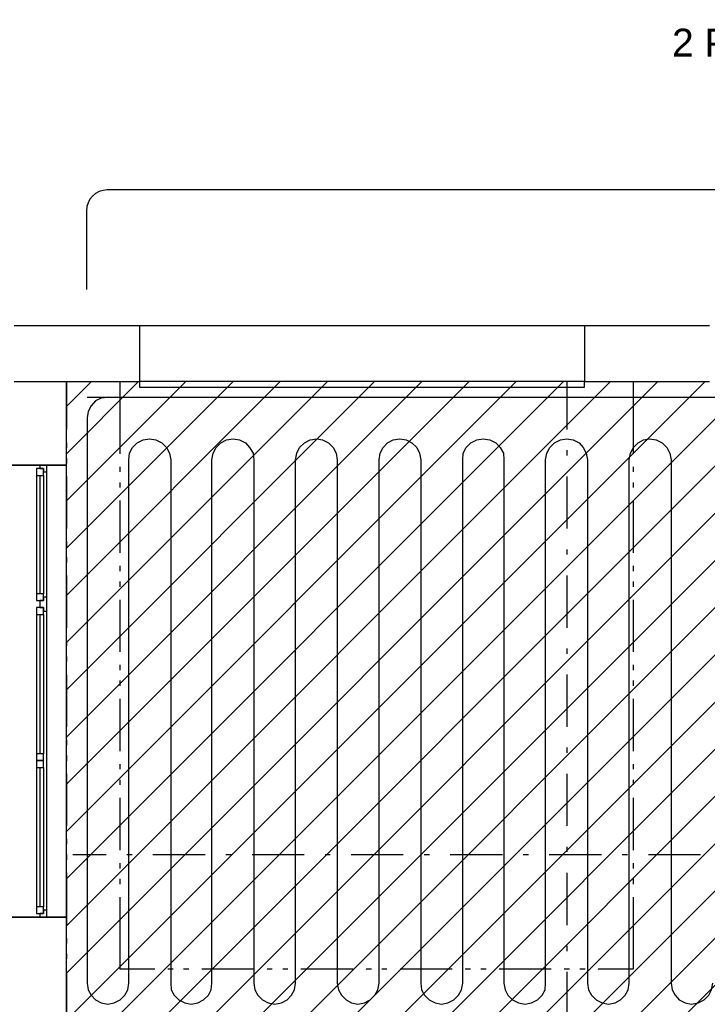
# Model space of a CAD drawing. Extents: x 997 to 109698, y 921 to 94021.
# Tile 216 of 256: x 21762 to 26706, y 22459 to 29537. Entities that reach past the tile are written whole.
import ezdxf
from ezdxf.enums import TextEntityAlignment as Align

# ---------------------------------------------------------------- set-up
doc = ezdxf.new("R2010")
doc.units = 0
doc.header["$MEASUREMENT"] = 0
for name, color, linetype in [('12', 7, 'CONTINUOUS'), ('28', 7, 'CONTINUOUS'), ('40', 7, 'CONTINUOUS'), ('42', 7, 'CONTINUOUS')]:
    doc.layers.add(name, color=color, linetype=linetype)
doc.styles.get("Standard").update_dxf_attribs({"font": 'Arial.ttf', "height": 0.2})

msp = doc.modelspace()

# ---------------------------------------------------------------- linework, layer by layer
at = {"layer": '12', "color": 1}
for p, q in [((22394.601607, 26821.953237), (22246.601607, 26821.953237)), ((23118.601607, 26821.953237), (22394.601607, 26821.953237)), ((24121.601607, 26821.953237), (23118.601607, 26821.953237)), ((25120.601607, 26821.953237), (24121.601607, 26821.953237)), ((26119.601607, 26821.953237), (25120.601607, 26821.953237)), ((27118.601607, 26821.953237), (26119.601607, 26821.953237)), ((22246.601607, 26673.953237), (22246.601607, 26143.953237)), ((22546.601607, 25491.953237), (22546.601607, 26372.953237)), ((22847.601607, 26372.953237), (22847.601607, 25491.953237)), ((23143.601607, 25491.953237), (23143.601607, 26372.953237)), ((23444.601607, 26372.953237), (23444.601607, 25491.953237)), ((23744.601607, 25491.953237), (23744.601607, 26372.953237)), ((24045.601607, 26372.953237), (24045.601607, 25491.953237)), ((24345.601607, 25491.953237), (24345.601607, 26372.953237)), ((24646.601607, 26372.953237), (24646.601607, 25491.953237)), ((24947.601607, 25491.953237), (24947.601607, 26372.953237)), ((25243.601607, 26372.953237), (25243.601607, 25491.953237)), ((25543.601607, 25491.953237), (25543.601607, 26372.953237)), ((25844.601607, 26372.953237), (25844.601607, 25491.953237)), ((26144.601607, 25491.953237), (26144.601607, 26372.953237)), ((26445.601607, 26372.953237), (26445.601607, 25491.953237)), ((22246.601607, 26143.953237), (22246.601607, 25140.953237)), ((22546.601607, 24492.953237), (22546.601607, 25491.953237)), ((22847.601607, 25491.953237), (22847.601607, 24492.953237)), ((23143.601607, 24492.953237), (23143.601607, 25491.953237)), ((23444.601607, 25491.953237), (23444.601607, 24492.953237)), ((23744.601607, 24492.953237), (23744.601607, 25491.953237)), ((24045.601607, 25491.953237), (24045.601607, 24492.953237)), ((24345.601607, 24492.953237), (24345.601607, 25491.953237)), ((24646.601607, 25491.953237), (24646.601607, 24492.953237)), ((24947.601607, 24492.953237), (24947.601607, 25491.953237)), ((25243.601607, 25491.953237), (25243.601607, 24492.953237)), ((25543.601607, 24492.953237), (25543.601607, 25491.953237)), ((25844.601607, 25491.953237), (25844.601607, 24492.953237)), ((26144.601607, 24492.953237), (26144.601607, 25491.953237)), ((26445.601607, 25491.953237), (26445.601607, 24492.953237)), ((22246.601607, 25140.953237), (22246.601607, 24141.953237)), ((22546.601607, 23493.953237), (22546.601607, 24492.953237)), ((22847.601607, 24492.953237), (22847.601607, 23493.953237)), ((23143.601607, 23493.953237), (23143.601607, 24492.953237)), ((23444.601607, 24492.953237), (23444.601607, 23493.953237)), ((23744.601607, 23493.953237), (23744.601607, 24492.953237)), ((24045.601607, 24492.953237), (24045.601607, 23493.953237)), ((24345.601607, 23493.953237), (24345.601607, 24492.953237)), ((24646.601607, 24492.953237), (24646.601607, 23493.953237)), ((24947.601607, 23493.953237), (24947.601607, 24492.953237)), ((25243.601607, 24492.953237), (25243.601607, 23493.953237)), ((25543.601607, 23493.953237), (25543.601607, 24492.953237)), ((25844.601607, 24492.953237), (25844.601607, 23493.953237)), ((26144.601607, 23493.953237), (26144.601607, 24492.953237)), ((26445.601607, 24492.953237), (26445.601607, 23493.953237)), ((22246.601607, 24141.953237), (22246.601607, 23142.953237)), ((22546.601607, 22609.953237), (22546.601607, 23493.953237)), ((22847.601607, 23493.953237), (22847.601607, 22609.953237)), ((23143.601607, 22609.953237), (23143.601607, 23493.953237)), ((23444.601607, 23493.953237), (23444.601607, 22609.953237)), ((23744.601607, 22609.953237), (23744.601607, 23493.953237)), ((24045.601607, 23493.953237), (24045.601607, 22609.953237)), ((24345.601607, 22609.953237), (24345.601607, 23493.953237)), ((24646.601607, 23493.953237), (24646.601607, 22609.953237)), ((24947.601607, 22609.953237), (24947.601607, 23493.953237)), ((25243.601607, 23493.953237), (25243.601607, 22609.953237)), ((25543.601607, 22609.953237), (25543.601607, 23493.953237)), ((25844.601607, 23493.953237), (25844.601607, 22609.953237)), ((26144.601607, 22609.953237), (26144.601607, 23493.953237)), ((26445.601607, 23493.953237), (26445.601607, 22609.953237)), ((22246.601607, 23142.953237), (22246.601607, 22609.953237))]:
    msp.add_line(p, q, dxfattribs=at)
at = {"layer": '12', "color": 5}
for p, q in [((25543.601607, 25491.953237), (25543.601607, 26372.953237)), ((25844.601607, 26372.953237), (25844.601607, 25491.953237)), ((26144.601607, 25491.953237), (26144.601607, 26372.953237)), ((26445.601607, 26372.953237), (26445.601607, 25491.953237)), ((25543.601607, 23993.953237), (25543.601607, 24992.953237)), ((25844.601607, 24992.953237), (25844.601607, 23993.953237)), ((26144.601607, 23993.953237), (26144.601607, 24992.953237)), ((26445.601607, 24992.953237), (26445.601607, 23993.953237)), ((25543.601607, 22609.953237), (25543.601607, 23493.953237)), ((25844.601607, 23493.953237), (25844.601607, 22609.953237)), ((26144.601607, 22609.953237), (26144.601607, 23493.953237)), ((26445.601607, 23493.953237), (26445.601607, 22609.953237))]:
    msp.add_line(p, q, dxfattribs=at)
at = {"layer": '12', "color": 1}
for points in [[(22394.601607, 26821.953237), (22347.601607, 26816.953237), (22305.601607, 26795.953237), (22275.601607, 26761.953237), (22254.601607, 26719.953237), (22246.601607, 26673.953237)], [(22546.601607, 26372.953237), (22550.601607, 26419.953237), (22572.601607, 26461.953237), (22605.601607, 26495.953237), (22648.601607, 26516.953237), (22694.601607, 26524.953237)], [(22694.601607, 26524.953237), (22741.601607, 26516.953237), (22783.601607, 26495.953237), (22817.601607, 26461.953237), (22838.601607, 26419.953237), (22847.601607, 26372.953237)], [(23143.601607, 26372.953237), (23152.601607, 26419.953237), (23173.601607, 26461.953237), (23207.601607, 26495.953237), (23249.601607, 26516.953237), (23295.601607, 26524.953237)], [(23295.601607, 26524.953237), (23342.601607, 26516.953237), (23384.601607, 26495.953237), (23414.601607, 26461.953237), (23439.601607, 26419.953237), (23444.601607, 26372.953237)], [(23744.601607, 26372.953237), (23753.601607, 26419.953237), (23774.601607, 26461.953237), (23808.601607, 26495.953237), (23850.601607, 26516.953237), (23897.601607, 26524.953237)], [(23897.601607, 26524.953237), (23939.601607, 26516.953237), (23981.601607, 26495.953237), (24015.601607, 26461.953237), (24036.601607, 26419.953237), (24045.601607, 26372.953237)], [(24345.601607, 26372.953237), (24354.601607, 26419.953237), (24375.601607, 26461.953237), (24405.601607, 26495.953237), (24447.601607, 26516.953237), (24494.601607, 26524.953237)], [(24494.601607, 26524.953237), (24540.601607, 26516.953237), (24582.601607, 26495.953237), (24616.601607, 26461.953237), (24637.601607, 26419.953237), (24646.601607, 26372.953237)], [(24947.601607, 26372.953237), (24951.601607, 26419.953237), (24972.601607, 26461.953237), (25006.601607, 26495.953237), (25048.601607, 26516.953237), (25095.601607, 26524.953237)], [(25095.601607, 26524.953237), (25141.601607, 26516.953237), (25184.601607, 26495.953237), (25217.601607, 26461.953237), (25239.601607, 26419.953237), (25243.601607, 26372.953237)], [(25543.601607, 26372.953237), (25552.601607, 26419.953237), (25573.601607, 26461.953237), (25607.601607, 26495.953237), (25649.601607, 26516.953237), (25696.601607, 26524.953237)], [(25696.601607, 26524.953237), (25742.601607, 26516.953237), (25785.601607, 26495.953237), (25814.601607, 26461.953237), (25835.601607, 26419.953237), (25844.601607, 26372.953237)], [(26144.601607, 26372.953237), (26153.601607, 26419.953237), (26174.601607, 26461.953237), (26208.601607, 26495.953237), (26246.601607, 26516.953237), (26293.601607, 26524.953237)], [(26293.601607, 26524.953237), (26339.601607, 26516.953237), (26382.601607, 26495.953237), (26415.601607, 26461.953237), (26437.601607, 26419.953237), (26445.601607, 26372.953237)], [(22246.601607, 22609.953237), (22254.601607, 22562.953237), (22275.601607, 22524.953237), (22305.601607, 22490.953237), (22347.601607, 22469.953237), (22394.601607, 22460.953237)], [(22394.601607, 22460.953237), (22440.601607, 22469.953237), (22483.601607, 22490.953237), (22517.601607, 22524.953237), (22538.601607, 22562.953237), (22546.601607, 22609.953237)], [(22847.601607, 22609.953237), (22851.601607, 22562.953237), (22872.601607, 22524.953237), (22906.601607, 22490.953237), (22948.601607, 22469.953237), (22995.601607, 22460.953237)], [(22995.601607, 22460.953237), (23041.601607, 22469.953237), (23084.601607, 22490.953237), (23118.601607, 22524.953237), (23139.601607, 22562.953237), (23143.601607, 22609.953237)], [(23444.601607, 22609.953237), (23452.601607, 22562.953237), (23473.601607, 22524.953237), (23507.601607, 22490.953237), (23549.601607, 22469.953237), (23596.601607, 22460.953237)], [(23596.601607, 22460.953237), (23643.601607, 22469.953237), (23685.601607, 22490.953237), (23715.601607, 22524.953237), (23736.601607, 22562.953237), (23744.601607, 22609.953237)], [(24045.601607, 22609.953237), (24053.601607, 22562.953237), (24074.601607, 22524.953237), (24108.601607, 22490.953237), (24146.601607, 22469.953237), (24193.601607, 22460.953237)], [(24193.601607, 22460.953237), (24240.601607, 22469.953237), (24282.601607, 22490.953237), (24316.601607, 22524.953237), (24337.601607, 22562.953237), (24345.601607, 22609.953237)], [(24646.601607, 22609.953237), (24650.601607, 22562.953237), (24671.601607, 22524.953237), (24705.601607, 22490.953237), (24748.601607, 22469.953237), (24794.601607, 22460.953237)], [(24794.601607, 22460.953237), (24841.601607, 22469.953237), (24883.601607, 22490.953237), (24917.601607, 22524.953237), (24938.601607, 22562.953237), (24947.601607, 22609.953237)], [(25243.601607, 22609.953237), (25251.601607, 22562.953237), (25272.601607, 22524.953237), (25306.601607, 22490.953237), (25349.601607, 22469.953237), (25395.601607, 22460.953237)], [(25395.601607, 22460.953237), (25442.601607, 22469.953237), (25484.601607, 22490.953237), (25518.601607, 22524.953237), (25539.601607, 22562.953237), (25543.601607, 22609.953237)], [(25844.601607, 22609.953237), (25852.601607, 22562.953237), (25874.601607, 22524.953237), (25907.601607, 22490.953237), (25950.601607, 22469.953237), (25996.601607, 22460.953237)], [(25996.601607, 22460.953237), (26043.601607, 22469.953237), (26081.601607, 22490.953237), (26115.601607, 22524.953237), (26136.601607, 22562.953237), (26144.601607, 22609.953237)], [(26445.601607, 22609.953237), (26454.601607, 22562.953237), (26475.601607, 22524.953237), (26504.601607, 22490.953237), (26547.601607, 22469.953237), (26593.601607, 22460.953237)], [(26593.601607, 22460.953237), (26640.601607, 22469.953237), (26682.601607, 22490.953237), (26716.601607, 22524.953237), (26737.601607, 22562.953237), (26746.601607, 22609.953237)]]:
    msp.add_lwpolyline(points, dxfattribs=at)
at = {"layer": '12', "color": 5}
for points in [[(25543.601607, 26372.953237), (25552.601607, 26419.953237), (25573.601607, 26461.953237), (25607.601607, 26495.953237), (25649.601607, 26516.953237), (25696.601607, 26524.953237)], [(25696.601607, 26524.953237), (25742.601607, 26516.953237), (25785.601607, 26495.953237), (25814.601607, 26461.953237), (25835.601607, 26419.953237), (25844.601607, 26372.953237)], [(26144.601607, 26372.953237), (26153.601607, 26419.953237), (26174.601607, 26461.953237), (26208.601607, 26495.953237), (26246.601607, 26516.953237), (26293.601607, 26524.953237)], [(26293.601607, 26524.953237), (26339.601607, 26516.953237), (26382.601607, 26495.953237), (26415.601607, 26461.953237), (26437.601607, 26419.953237), (26445.601607, 26372.953237)], [(25395.601607, 22460.953237), (25442.601607, 22469.953237), (25484.601607, 22490.953237), (25518.601607, 22524.953237), (25539.601607, 22562.953237), (25543.601607, 22609.953237)], [(25844.601607, 22609.953237), (25852.601607, 22562.953237), (25874.601607, 22524.953237), (25907.601607, 22490.953237), (25950.601607, 22469.953237), (25996.601607, 22460.953237)], [(25996.601607, 22460.953237), (26043.601607, 22469.953237), (26081.601607, 22490.953237), (26115.601607, 22524.953237), (26136.601607, 22562.953237), (26144.601607, 22609.953237)], [(26445.601607, 22609.953237), (26454.601607, 22562.953237), (26475.601607, 22524.953237), (26504.601607, 22490.953237), (26547.601607, 22469.953237), (26593.601607, 22460.953237)], [(26593.601607, 22460.953237), (26640.601607, 22469.953237), (26682.601607, 22490.953237), (26716.601607, 22524.953237), (26737.601607, 22562.953237), (26746.601607, 22609.953237)]]:
    msp.add_lwpolyline(points, dxfattribs=at)
at = {"layer": '28', "color": 2}
for p, q in [((22097.636205, 26756.191284), (22277.400159, 26935.955237)), ((22097.636205, 26416.780029), (22616.811414, 26935.955237)), ((22097.636205, 26077.368774), (22956.222669, 26935.955237)), ((22097.636205, 25737.957519), (23295.633924, 26935.955237)), ((22097.636205, 25398.546264), (23635.045179, 26935.955237)), ((22097.636205, 25059.135009), (23974.456434, 26935.955237)), ((22097.636205, 24719.723754), (24313.867688, 26935.955237)), ((22097.636205, 24380.312499), (24653.278943, 26935.955237)), ((22097.636205, 24040.901244), (24992.690198, 26935.955237)), ((22097.636205, 23701.489989), (25332.101453, 26935.955237)), ((22097.636205, 23362.078734), (25671.512708, 26935.955237)), ((22097.636205, 23022.667479), (26010.923963, 26935.955237)), ((22097.636205, 22683.256224), (26350.335218, 26935.955237)), ((22097.636205, 22343.844969), (26689.746473, 26935.955237)), ((22097.636205, 22004.433714), (27029.157728, 26935.955237)), ((22097.636205, 21665.022459), (27368.568983, 26935.955237)), ((22097.636205, 21325.611205), (27707.980238, 26935.955237)), ((22097.636205, 20986.19995), (28047.391493, 26935.955237)), ((22097.636205, 20646.788695), (28386.802748, 26935.955237)), ((22097.636205, 20307.37744), (28726.214003, 26935.955237)), ((22097.636205, 19967.966185), (29065.625258, 26935.955237)), ((22097.636205, 19628.55493), (29097.636205, 26628.55493)), ((22097.636205, 19289.143675), (29144.447768, 26335.955237)), ((22097.636205, 18949.73242), (29483.859023, 26335.955237)), ((22097.636205, 18610.321165), (29497.636205, 26010.321165)), ((22097.636205, 18270.90991), (29497.636205, 25670.90991)), ((22097.636205, 17931.498655), (29497.636205, 25331.498655))]:
    msp.add_line(p, q, dxfattribs=at)
at = {"layer": '28', "color": 4}
for p, q in [((25696.601607, 26935.953237), (25696.601607, 26591.453237)), ((25696.601607, 26253.953237), (25696.601607, 25878.953237)), ((25696.601607, 25541.453237), (25696.601607, 25166.453237)), ((25696.601607, 24828.953237), (25696.601607, 24453.953237)), ((25696.601607, 24116.453237), (25696.601607, 23741.453237)), ((22144.601607, 23536.953237), (22382.601607, 23536.953237)), ((22720.101607, 23536.953237), (23095.101607, 23536.953237)), ((23432.601607, 23536.953237), (23807.601607, 23536.953237)), ((24145.101607, 23536.953237), (24520.101607, 23536.953237)), ((24857.601607, 23536.953237), (25232.601607, 23536.953237)), ((25570.101607, 23536.953237), (25945.101607, 23536.953237)), ((26282.601607, 23536.953237), (26657.601607, 23536.953237)), ((25696.601607, 23403.953237), (25696.601607, 23028.953237)), ((25696.601607, 22691.453237), (25696.601607, 22316.453237))]:
    msp.add_line(p, q, dxfattribs=at)
at = {"layer": '28', "color": 4, "linetype": 'Continuous'}
for p, q in [((25696.601607, 26441.453237), (25696.601607, 26403.953237)), ((25696.601607, 25728.953237), (25696.601607, 25691.453237)), ((25696.601607, 25016.453237), (25696.601607, 24978.953237)), ((25696.601607, 24303.953237), (25696.601607, 24266.453237)), ((25696.601607, 23591.453237), (25696.601607, 23553.953237)), ((22532.601607, 23536.953237), (22570.101607, 23536.953237)), ((23245.101607, 23536.953237), (23282.601607, 23536.953237)), ((23957.601607, 23536.953237), (23995.101607, 23536.953237)), ((24670.101607, 23536.953237), (24707.601607, 23536.953237)), ((25382.601607, 23536.953237), (25420.101607, 23536.953237)), ((26095.101607, 23536.953237), (26132.601607, 23536.953237)), ((25696.601607, 22878.953237), (25696.601607, 22841.453237))]:
    msp.add_line(p, q, dxfattribs=at)
at = {"layer": '40', "color": 8, "linetype": 'Continuous'}
for p, q in [((22622.918455, 27335.955237), (21722.918455, 27335.955237)), ((25822.918455, 27335.955237), (22622.918455, 27335.955237)), ((22622.918455, 27335.955237), (22622.918455, 26935.955237)), ((26722.918455, 27335.955237), (25822.918455, 27335.955237)), ((25822.918455, 27335.955237), (25822.918455, 26935.955237)), ((21722.918455, 26935.955237), (22622.918455, 26935.955237)), ((22097.636205, 26935.955237), (22097.636205, 26590.954237)), ((22097.636205, 26335.672988), (22097.636205, 26935.955237)), ((22482.918455, 26935.955237), (22482.918455, 26417.205237)), ((22622.918455, 26935.955237), (22622.918455, 26895.955237)), ((25822.918455, 26935.955237), (22622.918455, 26935.955237)), ((25822.918455, 26895.955237), (25822.918455, 26935.955237)), ((25822.918455, 26935.955237), (26722.918455, 26935.955237)), ((26172.918455, 26935.955237), (26172.918455, 26417.205237)), ((22622.918455, 26895.955237), (25822.918455, 26895.955237)), ((22097.636205, 26497.204237), (22097.636205, 26459.704237)), ((21697.636205, 26335.672988), (22097.636205, 26335.672988)), ((22097.636205, 26335.672988), (21697.636205, 26335.672988)), ((21907.636205, 26335.672988), (21907.636205, 26310.672988)), ((21957.636205, 26285.672987), (21957.636205, 26335.672988)), ((22097.636205, 26384.704237), (22097.636205, 26347.204237)), ((22097.636205, 25335.672988), (22097.636205, 26335.672988)), ((21932.636205, 26310.672988), (21882.636205, 26310.672988)), ((21882.636205, 26310.672988), (21882.636205, 26260.672988)), ((21882.636205, 26260.672988), (21932.636205, 26260.672988)), ((21882.636205, 26260.672988), (21882.636205, 25410.672987)), ((21907.636205, 26310.672988), (21932.636205, 26310.672988)), ((21907.636205, 26260.672988), (21907.636205, 25410.672987)), ((21932.636205, 26260.672988), (21932.636205, 26310.672988)), ((21932.636205, 26310.672988), (21932.636205, 26285.672987)), ((21932.636205, 26285.672987), (21957.636205, 26285.672987)), ((21932.636205, 26260.672988), (21932.636205, 25410.672987)), ((21957.636205, 25385.672988), (21957.636205, 26285.672987)), ((22482.918455, 26323.455237), (22482.918455, 26285.955237)), ((26172.918455, 26323.455237), (26172.918455, 26285.955237)), ((22097.636205, 26253.454237), (22097.636205, 25878.454237)), ((22482.918455, 26210.955237), (22482.918455, 26173.455237)), ((26172.918455, 26210.955237), (26172.918455, 26173.455237)), ((22482.918455, 26079.705237), (22482.918455, 25704.705237)), ((26172.918455, 26079.705237), (26172.918455, 25704.705237)), ((22097.636205, 25784.704237), (22097.636205, 25747.204237)), ((22097.636205, 25672.204237), (22097.636205, 25634.704237)), ((22482.918455, 25610.955237), (22482.918455, 25573.455237)), ((26172.918455, 25610.955237), (26172.918455, 25573.455237)), ((22097.636205, 25540.954237), (22097.636205, 25165.954237)), ((22482.918455, 25498.455237), (22482.918455, 25460.955237)), ((26172.918455, 25498.455237), (26172.918455, 25460.955237)), ((21882.636205, 25410.672987), (21882.636205, 25360.672987)), ((21932.636205, 25410.672987), (21882.636205, 25410.672987)), ((21932.636205, 25360.672987), (21932.636205, 25410.672987)), ((21882.636205, 25360.672987), (21932.636205, 25360.672987)), ((21907.636205, 25360.672987), (21907.636205, 25335.672988)), ((21932.636205, 25360.672987), (21907.636205, 25360.672987)), ((21932.636205, 25385.672988), (21932.636205, 25360.672987)), ((21957.636205, 25385.672988), (21932.636205, 25385.672988)), ((21957.636205, 25335.672988), (21957.636205, 25385.672988)), ((22482.918455, 25367.205237), (22482.918455, 24992.205237)), ((26172.918455, 25367.205237), (26172.918455, 24992.205237)), ((21932.636205, 25310.672988), (21882.636205, 25310.672988)), ((21882.636205, 25310.672988), (21882.636205, 25260.672988)), ((21907.636205, 25335.672988), (21907.636205, 25310.672988)), ((21907.636205, 25310.672988), (21932.636205, 25310.672988)), ((21932.636205, 25260.672988), (21932.636205, 25310.672988)), ((21932.636205, 25310.672988), (21932.636205, 25285.672987)), ((21932.636205, 25285.672987), (21957.636205, 25285.672987)), ((21957.636205, 25285.672987), (21957.636205, 25335.672988)), ((21957.636205, 24210.672988), (21957.636205, 25285.672987)), ((22097.636205, 23085.672988), (22097.636205, 25335.672988)), ((21882.636205, 25260.672988), (21932.636205, 25260.672988)), ((21882.636205, 25260.672988), (21882.636205, 24260.672988)), ((21907.636205, 25260.672988), (21907.636205, 24260.672988)), ((21932.636205, 25260.672988), (21932.636205, 24260.672988)), ((22097.636205, 25072.204237), (22097.636205, 25034.704237)), ((22097.636205, 24959.704237), (22097.636205, 24922.204237)), ((22482.918455, 24898.455237), (22482.918455, 24860.955237)), ((26172.918455, 24898.455237), (26172.918455, 24860.955237)), ((22097.636205, 24828.454237), (22097.636205, 24453.454237)), ((22482.918455, 24785.955237), (22482.918455, 24748.455237)), ((26172.918455, 24785.955237), (26172.918455, 24748.455237)), ((22482.918455, 24654.705237), (22482.918455, 24279.705237)), ((26172.918455, 24654.705237), (26172.918455, 24279.705237)), ((22097.636205, 24359.704237), (22097.636205, 24322.204237)), ((21882.636205, 24260.672988), (21882.636205, 24210.672988)), ((21932.636205, 24260.672988), (21882.636205, 24260.672988)), ((21932.636205, 24210.672988), (21882.636205, 24210.672988)), ((21882.636205, 24210.672988), (21882.636205, 24160.672987)), ((21882.636205, 24210.672988), (21932.636205, 24210.672988)), ((21932.636205, 24210.672988), (21932.636205, 24260.672988)), ((21932.636205, 24160.672987), (21932.636205, 24210.672988)), ((21957.636205, 23135.672988), (21957.636205, 24210.672988)), ((22097.636205, 24247.204237), (22097.636205, 24209.704237)), ((21882.636205, 24160.672987), (21932.636205, 24160.672987)), ((21882.636205, 24160.672987), (21882.636205, 23160.672987)), ((21907.636205, 24160.672987), (21907.636205, 23160.672987)), ((21932.636205, 24160.672987), (21932.636205, 23160.672987)), ((22482.918455, 24185.955237), (22482.918455, 24148.455237)), ((26172.918455, 24185.955237), (26172.918455, 24148.455237)), ((22097.636205, 24115.954237), (22097.636205, 23740.954237)), ((22482.918455, 24073.455237), (22482.918455, 24035.955237)), ((26172.918455, 24073.455237), (26172.918455, 24035.955237)), ((22482.918455, 23942.205237), (22482.918455, 23567.205237)), ((26172.918455, 23942.205237), (26172.918455, 23567.205237)), ((22097.636205, 23647.204237), (22097.636205, 23609.704237)), ((22097.636205, 23534.704237), (22097.636205, 23497.204237)), ((22482.918455, 23473.455237), (22482.918455, 23435.955237)), ((26172.918455, 23473.455237), (26172.918455, 23435.955237)), ((22097.636205, 23403.454237), (22097.636205, 23028.454237)), ((22482.918455, 23360.955237), (22482.918455, 23323.455237)), ((26172.918455, 23360.955237), (26172.918455, 23323.455237)), ((22482.918455, 23229.705237), (22482.918455, 22710.955237)), ((26172.918455, 23229.705237), (26172.918455, 22710.955237)), ((21882.636205, 23160.672987), (21882.636205, 23110.672987)), ((21932.636205, 23160.672987), (21882.636205, 23160.672987)), ((21932.636205, 23110.672987), (21932.636205, 23160.672987)), ((21697.636205, 23085.672988), (22097.636205, 23085.672988)), ((22097.636205, 23085.672988), (21697.636205, 23085.672988)), ((21882.636205, 23110.672987), (21932.636205, 23110.672987)), ((21907.636205, 23110.672987), (21907.636205, 23085.672988)), ((21932.636205, 23110.672987), (21907.636205, 23110.672987)), ((21932.636205, 23135.672988), (21932.636205, 23110.672987)), ((21957.636205, 23135.672988), (21932.636205, 23135.672988)), ((21957.636205, 23085.672988), (21957.636205, 23135.672988)), ((22097.636205, 22295.955237), (22097.636205, 23085.672988)), ((22097.636205, 22934.704237), (22097.636205, 22897.204237)), ((22097.636205, 22822.204237), (22097.636205, 22784.704237)), ((22097.636205, 22690.954237), (22097.636205, 22315.954237)), ((22734.168455, 22710.955237), (22482.918455, 22710.955237)), ((22865.418455, 22710.955237), (22827.918455, 22710.955237)), ((22977.918455, 22710.955237), (22940.418455, 22710.955237)), ((23446.668455, 22710.955237), (23071.668455, 22710.955237)), ((23577.918455, 22710.955237), (23540.418455, 22710.955237)), ((23690.418455, 22710.955237), (23652.918455, 22710.955237)), ((24159.168455, 22710.955237), (23784.168455, 22710.955237)), ((24290.418455, 22710.955237), (24252.918455, 22710.955237)), ((24402.918455, 22710.955237), (24365.418455, 22710.955237)), ((24871.668455, 22710.955237), (24496.668455, 22710.955237)), ((25002.918455, 22710.955237), (24965.418455, 22710.955237)), ((25115.418455, 22710.955237), (25077.918455, 22710.955237)), ((25584.168455, 22710.955237), (25209.168455, 22710.955237)), ((25715.418455, 22710.955237), (25677.918455, 22710.955237)), ((25827.918455, 22710.955237), (25790.418455, 22710.955237)), ((26172.918455, 22710.955237), (25921.668455, 22710.955237))]:
    msp.add_line(p, q, dxfattribs=at)
at = {"layer": '42', "color": 117}
for p, q in [((29147.926752, 28313.003955), (22391.298057, 28313.003955)), ((22241.298071, 28163.003969), (22241.298071, 27597.109679))]:
    msp.add_line(p, q, dxfattribs=at)
msp.add_arc((22391.298057, 28163.003955), 150, 90, 179.999995, dxfattribs=at)

# ---------------------------------------------------------------- texts
msp.add_text('2 PODLAHOVÉ SMYČKY, ROZTEČ: 300 mm', height=200, dxfattribs=at).set_placement((29301.526562, 29272.3067), align=Align.CENTER)

doc.saveas('drawing.dxf')
